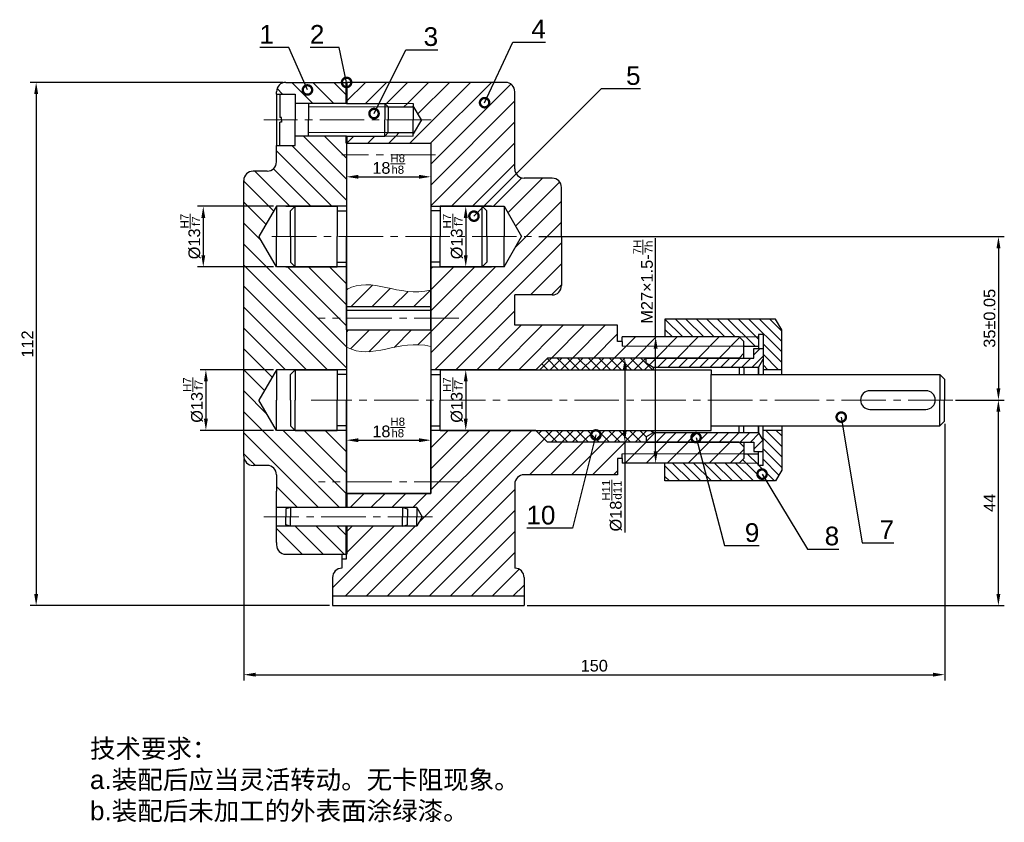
# Model space of a CAD drawing. Header units: millimetres. Extents: x 2542 to 2880, y 1897 to 2069.
# Tile 1 of 2: x 2542 to 2753, y 1897 to 2069. Entities that reach past the tile are written whole.
import ezdxf
from ezdxf import colors
from ezdxf.entities.mleader import LeaderData, LeaderLine
from ezdxf.math import Vec2, Vec3

# ---------------------------------------------------------------- set-up
doc = ezdxf.new("R2010")
doc.units = ezdxf.units.MM
doc.header["$LTSCALE"] = 0.5
doc.linetypes.add('CENTER2', pattern=[28.575, 19.05, -3.175, 3.175, -3.175])
for name, color, linetype, lineweight in [('中心线', 7, 'CENTER2', 15), ('剖面线', 7, 'Continuous', 15), ('尺寸线', 7, 'Continuous', 15), ('粗粗实线', 7, 'Continuous', 50), ('细实线', 7, 'Continuous', 15), ('轮廓线', 7, 'Continuous', 30)]:
    doc.layers.add(name, color=color, linetype=linetype, lineweight=lineweight)
doc.styles.get("Standard").update_dxf_attribs({"font": 'arial.ttf'})
doc.dimstyles.new('ISO-25', dxfattribs={"dimtxt": 2.5, "dimasz": 2.5, "dimexe": 1.25, "dimexo": 0.625, "dimtad": 1, "dimtxsty": 'Standard', "dimcen": 2.5, "dimadec": 0, "dimazin": 0, "dimtfac": 1, "dimtmove": 0, "dimatfit": 3, "dimfxl": 1, "dimarcsym": 0})
pattern_1 = [(45, (26.2545, 0), (-2.245064, 2.245064), [])]

# ---------------------------------------------------------------- blocks, each defined once
blk = doc.blocks.new('*D18')
at = {"layer": 'Defpoints', "color": 0, "transparency": 16777216}
for p in [(2598.92, 2055.38), (2545.47, 1943.38), (2608.92, 1943.38)]:
    blk.add_point(p, dxfattribs=at)
at = {"layer": '尺寸线', "color": 0, "lineweight": -2, "transparency": 16777216}
for p, q in [((2598.29, 2055.38), (2544.22, 2055.38)), ((2545.47, 2052.88), (2545.47, 1945.88)), ((2608.29, 1943.38), (2544.22, 1943.38))]:
    blk.add_line(p, q, dxfattribs=at)
at = {"layer": '尺寸线', "color": 0, "transparency": 16777216}
for points in [[(2545.05, 2052.88), (2545.89, 2052.88), (2545.47, 2055.38)], [(2545.05, 1945.88), (2545.89, 1945.88), (2545.47, 1943.38)]]:
    blk.add_solid(points, dxfattribs=at)
at = {"layer": '尺寸线', "color": 0, "transparency": 16777216, "insert": (2543.59, 1999.38), "char_height": 2.5, "attachment_point": 5, "rotation": 90}
blk.add_mtext('112', dxfattribs=at)
blk = doc.blocks.new('*D19')
at = {"layer": 'Defpoints', "color": 0, "transparency": 16777216}
for p in [(2739.92, 1982.88), (2589.92, 1975.38), (2739.92, 1928.59)]:
    blk.add_point(p, dxfattribs=at)
at = {"layer": '尺寸线', "color": 0, "lineweight": -2, "transparency": 16777216}
for p, q in [((2739.92, 1982.26), (2739.92, 1927.34)), ((2589.92, 1974.76), (2589.92, 1927.34)), ((2592.42, 1928.59), (2737.42, 1928.59))]:
    blk.add_line(p, q, dxfattribs=at)
at = {"layer": '尺寸线', "color": 0, "transparency": 16777216}
for points in [[(2592.42, 1929.01), (2592.42, 1928.18), (2589.92, 1928.59)], [(2737.42, 1929.01), (2737.42, 1928.18), (2739.92, 1928.59)]]:
    blk.add_solid(points, dxfattribs=at)
at = {"layer": '尺寸线', "color": 0, "transparency": 16777216, "insert": (2664.92, 1930.5), "char_height": 2.5, "attachment_point": 5}
blk.add_mtext('150', dxfattribs=at)
blk = doc.blocks.new('*D20')
at = {"layer": 'Defpoints', "color": 0, "transparency": 16777216}
for p in [(2652.43, 2022.38), (2741.64, 1987.38), (2751.43, 1987.38)]:
    blk.add_point(p, dxfattribs=at)
at = {"layer": '尺寸线', "color": 0, "lineweight": -2, "transparency": 16777216}
for p, q in [((2653.06, 2022.38), (2752.68, 2022.38)), ((2751.43, 2019.88), (2751.43, 1989.88)), ((2742.27, 1987.38), (2752.68, 1987.38))]:
    blk.add_line(p, q, dxfattribs=at)
at = {"layer": '尺寸线', "color": 0, "transparency": 16777216}
for points in [[(2751.02, 2019.88), (2751.85, 2019.88), (2751.43, 2022.38)], [(2751.02, 1989.88), (2751.85, 1989.88), (2751.43, 1987.38)]]:
    blk.add_solid(points, dxfattribs=at)
at = {"layer": '尺寸线', "color": 0, "transparency": 16777216, "insert": (2749.53, 2004.88), "char_height": 2.5, "attachment_point": 5, "rotation": 90}
blk.add_mtext('35%%p0.05', dxfattribs=at)
blk = doc.blocks.new('*D21')
at = {"layer": 'Defpoints', "color": 0, "transparency": 16777216}
for p in [(2741.64, 1987.38), (2751.42, 1987.38), (2649.92, 1943.38)]:
    blk.add_point(p, dxfattribs=at)
at = {"layer": '尺寸线', "color": 0, "lineweight": -2, "transparency": 16777216}
for p, q in [((2742.27, 1987.38), (2752.67, 1987.38)), ((2751.42, 1945.88), (2751.42, 1984.88)), ((2650.54, 1943.38), (2752.67, 1943.38))]:
    blk.add_line(p, q, dxfattribs=at)
at = {"layer": '尺寸线', "color": 0, "transparency": 16777216}
for points in [[(2751, 1984.88), (2751.84, 1984.88), (2751.42, 1987.38)], [(2751, 1945.88), (2751.84, 1945.88), (2751.42, 1943.38)]]:
    blk.add_solid(points, dxfattribs=at)
at = {"layer": '尺寸线', "color": 0, "transparency": 16777216, "insert": (2749.54, 1965.38), "char_height": 2.5, "attachment_point": 5, "rotation": 90}
blk.add_mtext('44', dxfattribs=at)
blk = doc.blocks.new('*D22')
at = {"layer": 'Defpoints', "color": 0, "transparency": 16777216}
for p in [(2611.92, 2039.88), (2629.92, 2039.88), (2629.92, 2035.17)]:
    blk.add_point(p, dxfattribs=at)
at = {"layer": '尺寸线', "color": 0, "lineweight": -2, "transparency": 16777216}
for p, q in [((2611.92, 2039.26), (2611.92, 2033.92)), ((2629.92, 2039.26), (2629.92, 2033.92)), ((2614.42, 2035.17), (2627.42, 2035.17))]:
    blk.add_line(p, q, dxfattribs=at)
at = {"layer": '尺寸线', "color": 0, "transparency": 16777216}
for points in [[(2614.42, 2035.59), (2614.42, 2034.76), (2611.92, 2035.17)], [(2627.42, 2035.59), (2627.42, 2034.76), (2629.92, 2035.17)]]:
    blk.add_solid(points, dxfattribs=at)
at = {"layer": '尺寸线', "color": 0, "transparency": 16777216, "insert": (2620.92, 2037.9), "char_height": 2.5, "attachment_point": 5}
blk.add_mtext('18{\\H0.7x;\\SH8/h8;}', dxfattribs=at)
blk = doc.blocks.new('*D23')
at = {"layer": 'Defpoints', "color": 0, "transparency": 16777216}
for p in [(2611.92, 1987.91), (2629.92, 1987.91), (2629.92, 1978.79)]:
    blk.add_point(p, dxfattribs=at)
at = {"layer": '尺寸线', "color": 0, "lineweight": -2, "transparency": 16777216}
for p, q in [((2611.92, 1987.28), (2611.92, 1977.54)), ((2629.92, 1987.28), (2629.92, 1977.54)), ((2614.42, 1978.79), (2627.42, 1978.79))]:
    blk.add_line(p, q, dxfattribs=at)
at = {"layer": '尺寸线', "color": 0, "transparency": 16777216}
for points in [[(2614.42, 1979.2), (2614.42, 1978.37), (2611.92, 1978.79)], [(2627.42, 1979.2), (2627.42, 1978.37), (2629.92, 1978.79)]]:
    blk.add_solid(points, dxfattribs=at)
at = {"layer": '尺寸线', "color": 0, "transparency": 16777216, "insert": (2620.92, 1981.51), "char_height": 2.5, "attachment_point": 5}
blk.add_mtext('18{\\H0.7x;\\SH8/h8;}', dxfattribs=at)
blk = doc.blocks.new('*D30')
at = {"layer": 'Defpoints', "color": 0, "transparency": 16777216}
for p in [(2596.92, 2028.88), (2581.24, 2015.88), (2596.92, 2015.88)]:
    blk.add_point(p, dxfattribs=at)
at = {"layer": '尺寸线', "color": 0, "lineweight": -2, "transparency": 16777216}
for p, q in [((2596.29, 2028.88), (2579.99, 2028.88)), ((2581.24, 2026.38), (2581.24, 2018.38)), ((2596.29, 2015.88), (2579.99, 2015.88))]:
    blk.add_line(p, q, dxfattribs=at)
at = {"layer": '尺寸线', "color": 0, "transparency": 16777216}
for points in [[(2580.83, 2026.38), (2581.66, 2026.38), (2581.24, 2028.88)], [(2580.83, 2018.38), (2581.66, 2018.38), (2581.24, 2015.88)]]:
    blk.add_solid(points, dxfattribs=at)
at = {"layer": '尺寸线', "color": 0, "transparency": 16777216, "insert": (2578.51, 2022.38), "char_height": 2.5, "attachment_point": 5, "rotation": 90}
blk.add_mtext('%%C13{\\H0.7x;\\SH7/f7;}', dxfattribs=at)
blk = doc.blocks.new('*D31')
at = {"layer": 'Defpoints', "color": 0, "transparency": 16777216}
for p in [(2596.92, 1993.88), (2581.8, 1980.88), (2596.92, 1980.88)]:
    blk.add_point(p, dxfattribs=at)
at = {"layer": '尺寸线', "color": 0, "lineweight": -2, "transparency": 16777216}
for p, q in [((2596.29, 1993.88), (2580.55, 1993.88)), ((2581.8, 1991.38), (2581.8, 1983.38)), ((2596.29, 1980.88), (2580.55, 1980.88))]:
    blk.add_line(p, q, dxfattribs=at)
at = {"layer": '尺寸线', "color": 0, "transparency": 16777216}
for points in [[(2581.39, 1991.38), (2582.22, 1991.38), (2581.8, 1993.88)], [(2581.39, 1983.38), (2582.22, 1983.38), (2581.8, 1980.88)]]:
    blk.add_solid(points, dxfattribs=at)
at = {"layer": '尺寸线', "color": 0, "transparency": 16777216, "insert": (2579.07, 1987.38), "char_height": 2.5, "attachment_point": 5, "rotation": 90}
blk.add_mtext('{\\C256;%%C13\\H0.7x;\\SH7/f7;}', dxfattribs=at)
blk = doc.blocks.new('*D32')
at = {"layer": 'Defpoints', "color": 0, "transparency": 16777216}
for p in [(2637.42, 2028.88), (2637.42, 2015.88), (2637.42, 2015.88)]:
    blk.add_point(p, dxfattribs=at)
at = {"layer": '尺寸线', "color": 0, "lineweight": -2, "transparency": 16777216}
for p, q in [((2638.04, 2028.88), (2638.67, 2028.88)), ((2637.42, 2026.38), (2637.42, 2018.38)), ((2638.04, 2015.88), (2638.67, 2015.88))]:
    blk.add_line(p, q, dxfattribs=at)
at = {"layer": '尺寸线', "color": 0, "transparency": 16777216}
for points in [[(2637, 2026.38), (2637.83, 2026.38), (2637.42, 2028.88)], [(2637, 2018.38), (2637.83, 2018.38), (2637.42, 2015.88)]]:
    blk.add_solid(points, dxfattribs=at)
at = {"layer": '尺寸线', "color": 0, "transparency": 16777216, "insert": (2634.68, 2022.38), "char_height": 2.5, "attachment_point": 5, "rotation": 90}
blk.add_mtext('{\\C256;%%C13\\H0.7x;\\SH7/f7;}', dxfattribs=at)
blk = doc.blocks.new('*D33')
at = {"layer": 'Defpoints', "color": 0, "transparency": 16777216}
for p in [(2637.42, 1993.88), (2637.42, 1980.88), (2637.42, 1980.88)]:
    blk.add_point(p, dxfattribs=at)
at = {"layer": '尺寸线', "color": 0, "lineweight": -2, "transparency": 16777216}
for p, q in [((2638.04, 1993.88), (2638.67, 1993.88)), ((2637.42, 1991.38), (2637.42, 1983.38)), ((2638.04, 1980.88), (2638.67, 1980.88))]:
    blk.add_line(p, q, dxfattribs=at)
at = {"layer": '尺寸线', "color": 0, "transparency": 16777216}
for points in [[(2637, 1991.38), (2637.83, 1991.38), (2637.42, 1993.88)], [(2637, 1983.38), (2637.83, 1983.38), (2637.42, 1980.88)]]:
    blk.add_solid(points, dxfattribs=at)
at = {"layer": '尺寸线', "color": 0, "transparency": 16777216, "insert": (2634.68, 1987.38), "char_height": 2.5, "attachment_point": 5, "rotation": 90}
blk.add_mtext('{\\C256;%%C13\\H0.7x;\\SH7/f7;}', dxfattribs=at)
blk = doc.blocks.new('*D34')
at = {"layer": 'Defpoints', "color": 0, "transparency": 16777216}
for p in [(2676.06, 1996.38), (2671.46, 1978.38), (2676.06, 1978.38)]:
    blk.add_point(p, dxfattribs=at)
at = {"layer": '尺寸线', "color": 0, "lineweight": -2, "transparency": 16777216}
for p, q in [((2675.43, 1996.38), (2670.21, 1996.38)), ((2671.46, 1993.88), (2671.46, 1980.88)), ((2675.43, 1978.38), (2670.21, 1978.38)), ((2671.46, 1978.38), (2671.46, 1959.01))]:
    blk.add_line(p, q, dxfattribs=at)
at = {"layer": '尺寸线', "color": 0, "transparency": 16777216}
for points in [[(2671.05, 1993.88), (2671.88, 1993.88), (2671.46, 1996.38)], [(2671.05, 1980.88), (2671.88, 1980.88), (2671.46, 1978.38)]]:
    blk.add_solid(points, dxfattribs=at)
at = {"layer": '尺寸线', "color": 0, "transparency": 16777216, "insert": (2668.72, 1964.79), "char_height": 2.5, "attachment_point": 5, "rotation": 90}
blk.add_mtext('%%C18{\\H0.7x;\\SH11/d11;}', dxfattribs=at)
blk = doc.blocks.new('*D35')
at = {"layer": 'Defpoints', "color": 0, "transparency": 16777216}
for p in [(2680.06, 2000.88), (2678.06, 1973.88), (2680.06, 1973.88)]:
    blk.add_point(p, dxfattribs=at)
at = {"layer": '尺寸线', "color": 0, "lineweight": -2, "transparency": 16777216}
for p, q in [((2678.06, 2000.88), (2678.06, 2022.04)), ((2679.43, 2000.88), (2676.81, 2000.88)), ((2678.06, 1976.38), (2678.06, 1998.38)), ((2679.43, 1973.88), (2676.81, 1973.88))]:
    blk.add_line(p, q, dxfattribs=at)
at = {"layer": '尺寸线', "color": 0, "transparency": 16777216}
for points in [[(2677.64, 1998.38), (2678.48, 1998.38), (2678.06, 2000.88)], [(2677.64, 1976.38), (2678.48, 1976.38), (2678.06, 1973.88)]]:
    blk.add_solid(points, dxfattribs=at)
at = {"layer": '尺寸线', "color": 0, "transparency": 16777216, "insert": (2675.37, 2012.71), "char_height": 2.5, "attachment_point": 5, "rotation": 90}
blk.add_mtext('M27×1.5-{\\H0.7x;\\S7H/7h;}', dxfattribs=at)
blk = doc.blocks.new('_DotSmall')
at = {"color": 0, "linetype": 'ByBlock', "const_width": 0.5}
blk.add_lwpolyline([(-0.0625, 0, 1), (0.0625, 0, 1)], format="xyb", close=True, dxfattribs=at)

msp = doc.modelspace()

# ---------------------------------------------------------------- hatches: boundary and pattern name
at = {"layer": '剖面线'}
h = msp.add_hatch(dxfattribs=at)
h.set_pattern_fill('ANSI31', color=256, angle=90)
h.set_pattern_definition([(135, (26.2545, 0), (-2.245064, -2.245064), [])])
h.paths.add_polyline_path([(2598.916, 2055.383, 0.4142136), (2596.916, 2053.383), (2596.916, 2052.883), (2600.916, 2052.883), (2600.916, 2050.883), (2611.916, 2050.883), (2611.916, 2055.383)])
h.paths.add_polyline_path([(2611.916, 2043.883), (2600.916, 2043.883), (2600.916, 2041.883), (2596.916, 2041.883), (2596.916, 2038.383, -0.4142136), (2594.916, 2036.383), (2591.916, 2036.383, 0.4142136), (2589.916, 2034.383), (2589.916, 1975.383, 0.4142136), (2591.916, 1973.383), (2594.916, 1973.383, -0.4142136), (2596.916, 1971.383), (2596.916, 1967.883), (2596.916, 1964.383), (2611.916, 1964.383), (2611.916, 1980.883), (2596.916, 1980.883), (2593.164, 1987.383), (2596.916, 1993.883), (2611.916, 1993.883), (2611.916, 2015.883), (2596.916, 2015.883), (2593.164, 2022.383), (2596.916, 2028.883), (2611.916, 2028.883)])
h.paths.add_polyline_path([(2611.916, 1954.383), (2611.916, 1960.383), (2596.916, 1960.383), (2596.916, 1956.883), (2596.916, 1956.383, 0.4142136), (2598.916, 1954.383)])
h = msp.add_hatch(dxfattribs=at)
h.set_pattern_fill('ANSI31', color=256)
h.set_pattern_definition(pattern_1)
h.paths.add_polyline_path([(2620.076, 2050.883), (2620.835, 2050.125), (2626.184, 2050.125), (2626.184, 2050.883)])
h.paths.add_polyline_path([(2626.184, 2043.883), (2626.184, 2044.642), (2620.835, 2044.642), (2620.076, 2043.883)])
h = msp.add_hatch(dxfattribs=at)
h.set_pattern_fill('ANSI31', color=256, scale=0.5, angle=90)
h.set_pattern_definition([(135, (26.2545, 0), (-1.122532, -1.122532), [])])
h.paths.add_polyline_path([(2703.717, 2004.704), (2680.057, 2004.704), (2680.057, 2000.883), (2695.916, 2000.883), (2700.057, 2000.883), (2700.057, 2001.383), (2701.057, 2001.383), (2701.057, 1993.883), (2705.057, 1993.883), (2705.057, 2002.383)])
h.paths.add_polyline_path([(2700.057, 2000.883), (2695.916, 2000.883), (2696.916, 1999.883), (2696.916, 1998.883), (2700.057, 1998.883)], flags=17)
h.paths.add_polyline_path([(2705.057, 1980.883), (2701.057, 1980.883), (2701.057, 1973.383), (2700.057, 1973.383), (2700.057, 1973.883), (2695.916, 1973.883), (2680.057, 1973.883), (2680.057, 1970.063), (2703.717, 1970.063), (2705.057, 1972.383)])
h.paths.add_polyline_path([(2700.057, 1975.883), (2696.916, 1975.883), (2696.916, 1974.883), (2695.916, 1973.883), (2700.057, 1973.883)], flags=17)
h = msp.add_hatch(dxfattribs=at)
h.set_pattern_fill('ANSI31', color=256, scale=0.5)
h.set_pattern_definition([(45, (26.2545, 0), (-1.122532, 1.122532), [])])
h.paths.add_polyline_path([(2676.057, 1996.383), (2676.057, 1995.249), (2677.557, 1994.383), (2700.057, 1994.383), (2701.057, 1996.116), (2701.057, 1998.383), (2699.057, 1998.383), (2699.057, 1996.383)])
h.paths.add_polyline_path([(2677.557, 1980.383), (2676.057, 1979.517), (2676.057, 1978.383), (2699.057, 1978.383), (2699.057, 1976.383), (2701.057, 1976.383), (2701.057, 1978.651), (2700.057, 1980.383)])
h = msp.add_hatch(dxfattribs=at)
h.set_pattern_fill('ANSI31', color=256)
h.set_pattern_definition([(45, (-25.2568, 0), (-2.245064, 2.245064), [])])
h.paths.add_polyline_path([(2669.916, 1974.883), (2670.916, 1974.883), (2670.916, 1975.883), (2696.916, 1975.883), (2696.916, 1977.383), (2695.916, 1978.383), (2676.057, 1978.383), (2654.916, 1978.383), (2652.416, 1980.883), (2631.916, 1980.883), (2629.916, 1980.883), (2629.916, 1967.383), (2611.916, 1967.383), (2611.916, 1964.383), (2626.916, 1964.383), (2628.071, 1962.383), (2626.916, 1960.383), (2611.916, 1960.383), (2611.916, 1954.383), (2611.916, 1953.383), (2610.916, 1953.383), (2610.916, 1951.383, 0.4142136), (2608.916, 1949.383), (2608.916, 1945.383), (2649.916, 1945.383), (2649.916, 1949.383, 0.4142136), (2647.916, 1951.383), (2647.916, 1969.383, -0.4142136), (2649.916, 1971.383), (2669.916, 1971.383)])
h.paths.add_polyline_path([(2696.916, 1974.883), (2696.916, 1975.883), (2670.916, 1975.883), (2670.916, 1974.883), (2670.916, 1973.883), (2695.916, 1973.883)], flags=17)
at = {"layer": '细实线'}
h = msp.add_hatch(dxfattribs=at)
h.set_pattern_fill('ANSI31', color=256)
h.set_pattern_definition([(45, (2627.7757, 2053.7235), (-2.24506, 2.24506), [])])
edge = h.paths.add_edge_path()
edge.add_line((2611.916, 2055.383), (2611.916, 2050.883))
edge.add_line((2611.916, 2050.883), (2620.076, 2050.883))
edge.add_line((2620.076, 2050.883), (2626.184, 2050.883))
edge.add_line((2626.184, 2050.883), (2626.184, 2050.383))
edge.add_line((2626.184, 2050.383), (2627.916, 2047.383))
edge.add_line((2627.916, 2047.383), (2626.184, 2044.383))
edge.add_line((2626.184, 2044.383), (2626.184, 2043.883))
edge.add_line((2626.184, 2043.883), (2620.076, 2043.883))
edge.add_line((2620.076, 2043.883), (2611.916, 2043.883))
edge.add_line((2611.916, 2043.883), (2611.916, 2042.383))
edge.add_line((2611.916, 2042.383), (2629.916, 2042.383))
edge.add_line((2629.916, 2042.383), (2629.916, 2028.883))
edge.add_line((2629.916, 2028.883), (2645.616, 2028.883))
edge.add_line((2645.616, 2028.883), (2649.369, 2022.383))
edge.add_line((2649.369, 2022.383), (2645.616, 2015.883))
edge.add_line((2645.616, 2015.883), (2631.916, 2015.883))
edge.add_line((2631.916, 2015.883), (2629.916, 2015.883))
edge.add_line((2629.916, 2015.883), (2629.916, 2002.383))
edge.add_line((2629.916, 2002.383), (2629.916, 1993.883))
edge.add_line((2629.916, 1993.883), (2652.416, 1993.883))
edge.add_line((2652.416, 1993.883), (2654.916, 1996.383))
edge.add_line((2654.916, 1996.383), (2695.916, 1996.383))
edge.add_line((2695.916, 1996.383), (2696.916, 1997.383))
edge.add_line((2696.916, 1997.383), (2696.916, 1999.883))
edge.add_line((2696.916, 1999.883), (2695.916, 2000.883))
edge.add_line((2695.916, 2000.883), (2670.916, 2000.883))
edge.add_line((2670.916, 2000.883), (2670.916, 1999.883))
edge.add_line((2670.916, 1999.883), (2669.916, 1999.883))
edge.add_line((2669.916, 1999.883), (2669.916, 2003.383))
edge.add_line((2669.916, 2003.383), (2647.916, 2003.383))
edge.add_line((2647.916, 2003.383), (2647.916, 2009.883))
edge.add_line((2647.916, 2009.883), (2655.916, 2009.883))
edge.add_arc((2655.916, 2011.883), 2, 270, 360)
edge.add_line((2657.916, 2011.883), (2657.916, 2022.383))
edge.add_line((2657.916, 2022.383), (2657.916, 2032.883))
edge.add_arc((2655.916, 2032.883), 2, 0, 90)
edge.add_line((2655.916, 2034.883), (2649.916, 2034.883))
edge.add_arc((2649.916, 2036.883), 2, 180, 270, ccw=False)
edge.add_line((2647.916, 2036.883), (2647.916, 2053.383))
edge.add_arc((2645.916, 2053.383), 2, 0, 90)
edge.add_line((2645.916, 2055.383), (2611.916, 2055.383))
h = msp.add_hatch(dxfattribs=at)
h.set_pattern_fill('ANSI31', color=256)
h.set_pattern_definition(pattern_1)
edge = h.paths.add_edge_path()
edge.add_spline(control_points=[(2611.916, 2011.035), (2617.355, 2014.078), (2622.959, 2009.209), (2629.916, 2010.913)], knot_values=[0, 0, 0, 0, 1, 1, 1, 1], degree=3, periodic=0)
edge.add_line((2629.916, 2010.913), (2629.916, 2007.383))
edge.add_line((2629.916, 2007.383), (2611.916, 2007.383))
edge.add_line((2611.916, 2007.383), (2611.916, 2011.035))
h = msp.add_hatch(dxfattribs=at)
h.set_pattern_fill('ANSI31', color=256)
h.set_pattern_definition(pattern_1)
edge = h.paths.add_edge_path()
edge.add_spline(control_points=[(2611.916, 1998.732), (2617.355, 1995.689), (2622.959, 2000.558), (2629.916, 1998.854)], knot_values=[0, 0, 0, 0, 1, 1, 1, 1], degree=3, periodic=0)
edge.add_line((2629.916, 1998.854), (2629.916, 2002.383))
edge.add_line((2629.916, 2002.383), (2611.916, 2002.383))
edge.add_line((2611.916, 2002.383), (2611.916, 1998.732))
h = msp.add_hatch(dxfattribs=at)
h.set_pattern_fill('ANSI37', color=256, scale=0.5)
h.set_pattern_definition([(45, (26.2545, 0), (-1.122532, 1.122532), []), (135, (26.2545, 0), (-1.122532, -1.122532), [])])
h.paths.add_polyline_path([(2654.916, 1996.383), (2652.416, 1993.883), (2677.557, 1993.883), (2677.557, 1994.383), (2676.057, 1995.249), (2676.057, 1996.383)])
h.paths.add_polyline_path([(2652.416, 1980.883), (2654.916, 1978.383), (2676.057, 1978.383), (2676.057, 1979.517), (2677.557, 1980.383), (2677.557, 1980.883)])

# ---------------------------------------------------------------- linework, layer by layer
at = {"layer": '中心线'}
for p, q in [((2629.995, 2047.383), (2594.201, 2047.383)), ((2630.916, 2039.883), (2610.916, 2039.883)), ((2595.916, 2022.383), (2652.432, 2022.383)), ((2635.916, 2004.883), (2605.916, 2004.883)), ((2741.64, 1987.383), (2604.32, 1987.383)), ((2635.916, 1969.883), (2605.916, 1969.883)), ((2630.292, 1962.383), (2594.201, 1962.383))]:
    msp.add_line(p, q, dxfattribs=at)
at = {"layer": '粗粗实线'}
for p, q in [((2611.916, 2055.383), (2611.916, 2050.883)), ((2611.916, 2042.383), (2611.916, 2043.883)), ((2611.916, 1967.383), (2611.916, 1964.383)), ((2611.916, 1954.383), (2611.916, 1960.383))]:
    msp.add_line(p, q, dxfattribs=at)
at = {"layer": '细实线'}
for p, q in [((2620.076, 2050.883), (2626.184, 2050.883)), ((2620.835, 2050.125), (2603.772, 2050.125)), ((2620.835, 2044.642), (2603.772, 2044.642)), ((2620.076, 2043.883), (2626.184, 2043.883)), ((2695.916, 2000.883), (2700.057, 2000.883)), ((2670.916, 1998.883), (2696.916, 1998.883)), ((2670.916, 1975.883), (2696.916, 1975.883)), ((2695.916, 1973.883), (2700.057, 1973.883))]:
    msp.add_line(p, q, dxfattribs=at)
for points in [[(2611.916, 2011.035), (2617.355, 2014.078), (2622.959, 2009.209), (2629.916, 2010.913)], [(2611.916, 1998.732), (2617.355, 1995.689), (2622.959, 2000.558), (2629.916, 1998.854)]]:
    msp.add_open_spline(points, degree=3, dxfattribs=at)
at = {"layer": '轮廓线'}
for p, q in [((2598.916, 2055.383), (2611.916, 2055.383)), ((2645.916, 2055.383), (2611.916, 2055.383)), ((2596.916, 2052.883), (2596.916, 2053.383)), ((2596.916, 2052.883), (2600.916, 2052.883)), ((2596.916, 2052.883), (2596.916, 2041.883)), ((2597.6, 2052.883), (2597.6, 2047.883)), ((2600.916, 2052.883), (2600.916, 2047.383)), ((2647.916, 2036.883), (2647.916, 2053.383)), ((2611.916, 2050.883), (2600.916, 2050.883)), ((2603.772, 2050.883), (2603.772, 2047.383)), ((2611.916, 2050.883), (2620.076, 2050.883)), ((2620.076, 2050.883), (2620.076, 2047.383)), ((2620.076, 2050.883), (2620.835, 2050.125)), ((2626.184, 2050.883), (2626.184, 2047.383)), ((2620.835, 2050.125), (2626.184, 2050.125)), ((2620.835, 2050.125), (2620.835, 2047.383)), ((2627.916, 2047.383), (2626.184, 2050.383)), ((2597.972, 2047.883), (2597.6, 2047.883)), ((2597.6, 2041.883), (2597.6, 2046.883)), ((2597.972, 2046.883), (2597.6, 2046.883)), ((2597.972, 2047.383), (2597.972, 2047.883)), ((2597.972, 2047.383), (2597.972, 2046.883)), ((2600.916, 2041.883), (2600.916, 2047.383)), ((2603.772, 2043.883), (2603.772, 2047.383)), ((2620.076, 2043.883), (2620.076, 2047.383)), ((2620.835, 2044.642), (2620.835, 2047.383)), ((2627.916, 2047.383), (2626.184, 2044.383)), ((2626.184, 2043.883), (2626.184, 2047.383)), ((2620.076, 2043.883), (2620.835, 2044.642)), ((2620.835, 2044.642), (2626.184, 2044.642)), ((2611.916, 2043.883), (2600.916, 2043.883)), ((2611.916, 2043.883), (2600.916, 2043.883)), ((2611.916, 2043.883), (2620.076, 2043.883)), ((2611.916, 2042.383), (2629.916, 2042.383)), ((2611.916, 2042.383), (2611.916, 2022.383)), ((2611.916, 2042.383), (2629.916, 2042.383)), ((2611.916, 2042.383), (2611.916, 1967.383)), ((2611.916, 2042.383), (2611.916, 1967.383)), ((2629.916, 2042.383), (2629.916, 1967.383)), ((2629.916, 2042.383), (2629.916, 2022.383)), ((2596.916, 2038.383), (2596.916, 2041.883)), ((2596.916, 2041.883), (2600.916, 2041.883)), ((2594.916, 2036.383), (2591.916, 2036.383)), ((2589.916, 1975.383), (2589.916, 2034.383)), ((2655.916, 2034.883), (2649.916, 2034.883)), ((2657.916, 2022.383), (2657.916, 2032.883)), ((2596.916, 2028.883), (2593.164, 2022.383)), ((2611.916, 2028.883), (2596.916, 2028.883)), ((2596.916, 2028.883), (2596.916, 2022.383)), ((2598.916, 2028.883), (2609.916, 2028.883)), ((2600.916, 2028.883), (2599.916, 2027.883)), ((2599.916, 2022.383), (2599.916, 2027.883)), ((2600.916, 2015.883), (2600.916, 2028.883)), ((2609.916, 2028.883), (2609.916, 2022.383)), ((2609.916, 2027.883), (2611.916, 2027.883)), ((2629.916, 2028.883), (2645.616, 2028.883)), ((2631.916, 2027.883), (2629.916, 2027.883)), ((2642.916, 2028.883), (2631.916, 2028.883)), ((2631.916, 2028.883), (2631.916, 2022.383)), ((2640.916, 2028.883), (2641.916, 2027.883)), ((2640.916, 2015.883), (2640.916, 2028.883)), ((2641.916, 2022.383), (2641.916, 2027.883)), ((2645.616, 2028.883), (2649.369, 2022.383)), ((2645.616, 2028.883), (2645.616, 2022.383)), ((2596.916, 2015.883), (2593.164, 2022.383)), ((2596.916, 2015.883), (2596.916, 2022.383)), ((2599.916, 2022.383), (2599.916, 2016.883)), ((2609.916, 2015.883), (2609.916, 2022.383)), ((2611.916, 2002.383), (2611.916, 2022.383)), ((2629.916, 2002.383), (2629.916, 2022.383)), ((2631.916, 2015.883), (2631.916, 2022.383)), ((2641.916, 2022.383), (2641.916, 2016.883)), ((2645.616, 2015.883), (2649.369, 2022.383)), ((2645.616, 2015.883), (2645.616, 2022.383)), ((2657.916, 2022.383), (2657.916, 2011.883)), ((2600.916, 2015.883), (2599.916, 2016.883)), ((2609.916, 2016.883), (2611.916, 2016.883)), ((2631.916, 2016.883), (2629.916, 2016.883)), ((2640.916, 2015.883), (2641.916, 2016.883)), ((2611.916, 2015.883), (2596.916, 2015.883)), ((2598.916, 2015.883), (2609.916, 2015.883)), ((2629.916, 2015.883), (2642.916, 2015.883)), ((2645.616, 2015.883), (2631.916, 2015.883)), ((2647.916, 2003.383), (2647.916, 2009.883)), ((2655.916, 2009.883), (2647.916, 2009.883)), ((2611.916, 2007.383), (2611.916, 1987.383)), ((2611.916, 2007.383), (2629.916, 2007.383)), ((2611.916, 2006.627), (2629.916, 2006.627)), ((2629.916, 2007.383), (2629.916, 1987.383)), ((2703.717, 2004.704), (2680.057, 2004.704)), ((2680.057, 2004.704), (2680.057, 2000.883)), ((2705.057, 2002.383), (2703.717, 2004.704)), ((2611.916, 2002.383), (2629.916, 2002.383)), ((2611.916, 2002.383), (2629.916, 2002.383)), ((2669.916, 2003.383), (2647.916, 2003.383)), ((2669.916, 1999.883), (2669.916, 2003.383)), ((2705.057, 1992.883), (2705.057, 2002.383)), ((2695.916, 2000.883), (2670.916, 2000.883)), ((2670.916, 1999.883), (2670.916, 2000.883)), ((2696.916, 1999.883), (2695.916, 2000.883)), ((2701.057, 2001.383), (2700.057, 2001.383)), ((2700.057, 2001.383), (2700.057, 1998.383)), ((2701.057, 2001.383), (2701.057, 1992.883)), ((2670.916, 1999.883), (2669.916, 1999.883)), ((2670.916, 1999.883), (2670.916, 1998.883)), ((2696.916, 1996.383), (2696.916, 1999.883)), ((2696.916, 1998.883), (2700.057, 1998.883)), ((2699.057, 1996.383), (2699.057, 1998.383)), ((2699.057, 1998.383), (2701.057, 1998.383)), ((2701.057, 1998.383), (2701.057, 1992.883)), ((2652.416, 1993.883), (2654.916, 1996.383)), ((2695.916, 1996.383), (2654.916, 1996.383)), ((2676.057, 1996.383), (2699.057, 1996.383)), ((2676.057, 1995.249), (2676.057, 1996.383)), ((2695.916, 1996.383), (2696.916, 1997.383)), ((2700.057, 1994.383), (2701.057, 1996.116)), ((2596.916, 1993.883), (2593.164, 1987.383)), ((2611.916, 1993.883), (2596.916, 1993.883)), ((2596.916, 1993.883), (2596.916, 1987.383)), ((2599.916, 1992.883), (2600.916, 1993.883)), ((2600.916, 1993.883), (2609.916, 1993.883)), ((2600.916, 1993.883), (2600.916, 1987.383)), ((2609.916, 1993.883), (2609.916, 1987.383)), ((2652.416, 1993.883), (2629.916, 1993.883)), ((2631.916, 1993.883), (2631.916, 1987.383)), ((2631.916, 1993.883), (2689.916, 1993.883)), ((2677.557, 1994.383), (2676.057, 1995.249)), ((2700.057, 1994.383), (2677.557, 1994.383)), ((2677.557, 1994.383), (2677.557, 1993.883)), ((2689.916, 1993.883), (2689.916, 1992.883)), ((2695.916, 1994.383), (2695.916, 1992.883)), ((2696.916, 1994.383), (2696.916, 1992.883)), ((2700.057, 1992.883), (2700.057, 1994.383)), ((2700.057, 1994.383), (2700.057, 1992.883)), ((2705.057, 1993.883), (2701.057, 1993.883)), ((2599.916, 1987.383), (2599.916, 1992.883)), ((2611.916, 1992.883), (2609.916, 1992.883)), ((2629.916, 1992.883), (2631.916, 1992.883)), ((2689.916, 1992.883), (2738.916, 1992.883)), ((2689.916, 1981.883), (2689.916, 1992.883)), ((2739.916, 1991.883), (2738.916, 1992.883)), ((2738.916, 1992.883), (2738.916, 1987.383)), ((2739.916, 1991.883), (2739.916, 1987.383)), ((2735.916, 1989.383), (2723.916, 1989.383)), ((2596.916, 1980.883), (2593.164, 1987.383)), ((2596.916, 1980.883), (2596.916, 1987.383)), ((2599.916, 1987.383), (2599.916, 1981.883)), ((2600.916, 1980.883), (2600.916, 1987.383)), ((2609.916, 1980.883), (2609.916, 1987.383)), ((2611.916, 1967.383), (2611.916, 1987.383)), ((2629.916, 1967.383), (2629.916, 1987.383)), ((2631.916, 1980.883), (2631.916, 1987.383)), ((2738.916, 1981.883), (2738.916, 1987.383)), ((2739.916, 1982.883), (2739.916, 1987.383)), ((2723.916, 1985.383), (2735.916, 1985.383)), ((2599.916, 1981.883), (2600.916, 1980.883)), ((2611.916, 1981.883), (2609.916, 1981.883)), ((2629.916, 1981.883), (2631.916, 1981.883)), ((2689.916, 1981.883), (2738.916, 1981.883)), ((2689.916, 1980.883), (2689.916, 1981.883)), ((2695.916, 1980.383), (2695.916, 1981.883)), ((2696.916, 1980.383), (2696.916, 1981.883)), ((2700.057, 1981.883), (2700.057, 1980.383)), ((2700.057, 1980.383), (2700.057, 1981.883)), ((2701.057, 1976.383), (2701.057, 1981.883)), ((2701.057, 1973.383), (2701.057, 1981.883)), ((2705.057, 1981.883), (2705.057, 1972.383)), ((2739.916, 1982.883), (2738.916, 1981.883)), ((2611.916, 1980.883), (2596.916, 1980.883)), ((2600.916, 1980.883), (2609.916, 1980.883)), ((2652.416, 1980.883), (2629.916, 1980.883)), ((2631.916, 1980.883), (2689.916, 1980.883)), ((2652.416, 1980.883), (2654.916, 1978.383)), ((2677.557, 1980.383), (2676.057, 1979.517)), ((2676.057, 1979.517), (2676.057, 1978.383)), ((2677.557, 1980.383), (2677.557, 1980.883)), ((2700.057, 1980.383), (2677.557, 1980.383)), ((2700.057, 1980.383), (2701.057, 1978.651)), ((2705.057, 1980.883), (2701.057, 1980.883)), ((2695.916, 1978.383), (2654.916, 1978.383)), ((2676.057, 1978.383), (2699.057, 1978.383)), ((2695.916, 1978.383), (2696.916, 1977.383)), ((2696.916, 1978.383), (2696.916, 1974.883)), ((2699.057, 1978.383), (2699.057, 1976.383)), ((2670.916, 1974.883), (2669.916, 1974.883)), ((2669.916, 1974.883), (2669.916, 1971.383)), ((2670.916, 1974.883), (2669.916, 1974.883)), ((2670.916, 1974.883), (2670.916, 1975.883)), ((2670.916, 1974.883), (2670.916, 1973.883)), ((2670.916, 1974.883), (2670.916, 1973.883)), ((2696.916, 1974.883), (2695.916, 1973.883)), ((2696.916, 1975.883), (2700.057, 1975.883)), ((2699.057, 1976.383), (2701.057, 1976.383)), ((2700.057, 1973.383), (2700.057, 1976.383)), ((2594.916, 1973.383), (2591.916, 1973.383)), ((2695.916, 1973.883), (2670.916, 1973.883)), ((2680.057, 1970.063), (2680.057, 1973.883)), ((2701.057, 1973.383), (2700.057, 1973.383)), ((2596.916, 1971.383), (2596.916, 1967.883)), ((2669.916, 1971.383), (2649.916, 1971.383)), ((2705.057, 1972.383), (2703.717, 1970.063)), ((2647.916, 1969.383), (2647.916, 1951.383)), ((2703.717, 1970.063), (2680.057, 1970.063)), ((2596.916, 1964.383), (2596.916, 1967.883)), ((2629.916, 1967.383), (2611.916, 1967.383)), ((2611.916, 1967.383), (2629.916, 1967.383)), ((2626.916, 1964.383), (2596.916, 1964.383)), ((2596.916, 1960.383), (2596.916, 1964.383)), ((2599.916, 1964.383), (2598.916, 1964.116)), ((2598.916, 1964.116), (2598.916, 1962.383)), ((2599.916, 1964.383), (2599.916, 1962.383)), ((2623.916, 1964.383), (2624.916, 1964.116)), ((2623.916, 1964.383), (2623.916, 1962.383)), ((2624.916, 1964.116), (2624.916, 1962.383)), ((2626.916, 1964.383), (2626.916, 1962.383)), ((2626.916, 1964.383), (2628.071, 1962.383)), ((2598.916, 1960.651), (2598.916, 1962.383)), ((2599.916, 1960.383), (2599.916, 1962.383)), ((2623.916, 1960.383), (2623.916, 1962.383)), ((2624.916, 1960.651), (2624.916, 1962.383)), ((2626.916, 1960.383), (2626.916, 1962.383)), ((2628.071, 1962.383), (2626.916, 1960.383)), ((2626.916, 1960.383), (2596.916, 1960.383)), ((2596.916, 1956.883), (2596.916, 1960.383)), ((2599.916, 1960.383), (2598.916, 1960.651)), ((2623.916, 1960.383), (2624.916, 1960.651)), ((2596.916, 1956.883), (2596.916, 1956.383)), ((2596.916, 1956.883), (2596.916, 1956.383)), ((2598.916, 1954.383), (2611.916, 1954.383)), ((2610.916, 1954.383), (2610.916, 1951.383)), ((2611.916, 1953.383), (2611.916, 1954.383)), ((2610.916, 1953.383), (2611.916, 1953.383)), ((2608.916, 1949.383), (2608.916, 1943.383)), ((2649.916, 1949.383), (2649.916, 1943.383)), ((2649.916, 1945.383), (2608.916, 1945.383)), ((2608.916, 1943.383), (2649.916, 1943.383))]:
    msp.add_line(p, q, dxfattribs=at)
for centre, start, end in [((2598.916, 2053.383), 90, 180), ((2645.916, 2053.383), 0, 90), ((2594.916, 2038.383), 270, 0), ((2591.916, 2034.383), 90, 180), ((2649.916, 2036.883), 180, 270), ((2655.916, 2032.883), 0, 90), ((2655.916, 2011.883), 270, 0), ((2723.916, 1987.383), 90, 270), ((2735.916, 1987.383), 270, 90), ((2591.916, 1975.383), 180, 270), ((2594.916, 1971.383), 0, 90), ((2649.916, 1969.383), 90, 180), ((2598.916, 1956.383), 180, 270), ((2610.916, 1949.383), 90, 180), ((2647.916, 1949.383), 0, 90)]:
    msp.add_arc(centre, 2, start, end, dxfattribs=at)

# ---------------------------------------------------------------- texts
at = {"layer": '尺寸线', "insert": (2556.99, 1914.784), "char_height": 4, "attachment_point": 1}
msp.add_mtext('{\\fSimSun|b0|i0|c134|p2;技术要求：}\\Pa.{\\fSimSun|b0|i0|c134|p2;装配后应当灵活转动。无卡阻现象。}\\Pb.{\\fSimSun|b0|i0|c134|p2;装配后未加工的外表面涂绿漆。}', dxfattribs=at)

# ---------------------------------------------------------------- dimensions: what is measured, and where the dimension line sits
at = {"layer": '尺寸线'}
for base, p1, p2, picture, middle in [((2545.469, 1943.383), (2598.916, 2055.383), (2608.916, 1943.383), '*D18', (2543.589, 1999.383)), ((2751.42, 1987.383), (2649.916, 1943.383), (2741.64, 1987.383), '*D21', (2749.545, 1965.383))]:
    dim = msp.add_linear_dim(base=base, p1=p1, p2=p2, angle=90, dimstyle='ISO-25', dxfattribs=at)
    dim.commit()
    dim.dimension.update_dxf_attribs({"geometry": picture, "text_midpoint": middle})
dim = msp.add_linear_dim(base=(2629.916, 2035.172), p1=(2611.916, 2039.883), p2=(2629.916, 2039.883), text='18{\\H0.7x;\\SH8/h8;}', dimstyle='ISO-25', dxfattribs=at)
dim.commit()
dim.dimension.update_dxf_attribs({"geometry": '*D22', "text_midpoint": (2620.916, 2037.897)})
for base, p1, p2, text, picture, middle in [((2581.243, 2015.883), (2596.916, 2028.883), (2596.916, 2015.883), '%%C<>{\\H0.7x;\\SH7/f7;}', '*D30', (2578.511, 2022.383)), ((2637.416, 2015.883), (2637.416, 2028.883), (2637.416, 2015.883), '{\\C256;%%C<>\\H0.7x;\\SH7/f7;}', '*D32', (2634.684, 2022.383)), ((2751.435, 1987.383), (2652.432, 2022.383), (2741.64, 1987.383), '35%%p0.05', '*D20', (2749.532, 2004.883)), ((2581.804, 1980.883), (2596.916, 1993.883), (2596.916, 1980.883), '{\\C256;%%C<>\\H0.7x;\\SH7/f7;}', '*D31', (2579.072, 1987.383)), ((2637.416, 1980.883), (2637.416, 1993.883), (2637.416, 1980.883), '{\\C256;%%C<>\\H0.7x;\\SH7/f7;}', '*D33', (2634.684, 1987.383))]:
    dim = msp.add_linear_dim(base=base, p1=p1, p2=p2, angle=90, text=text, dimstyle='ISO-25', dxfattribs=at)
    dim.commit()
    dim.dimension.update_dxf_attribs({"geometry": picture, "text_midpoint": middle})
for base, p1, p2, text, picture, middle in [((2678.061, 1973.883), (2680.057, 2000.883), (2680.057, 1973.883), 'M<>×1.5-{\\H0.7x;\\S7H/7h;}', '*D35', (2678.061, 2012.711)), ((2671.462, 1978.383), (2676.057, 1996.383), (2676.057, 1978.383), '%%C<>{\\H0.7x;\\SH11/d11;}', '*D34', (2671.462, 1964.788))]:
    dim = msp.add_linear_dim(base=base, p1=p1, p2=p2, angle=90, text=text, dimstyle='ISO-25', dxfattribs=at)
    dim.commit()
    dim.dimension.update_dxf_attribs({"geometry": picture, "text_midpoint": middle, "dimtype": 160})
dim = msp.add_linear_dim(base=(2629.916, 1978.786), p1=(2611.916, 1987.906), p2=(2629.916, 1987.906), text='18{\\H0.7x;\\SH8/h8;}', dimstyle='ISO-25', dxfattribs=at)
dim.commit()
dim.dimension.update_dxf_attribs({"geometry": '*D23', "text_midpoint": (2620.916, 1978.786), "dimtype": 160})
dim = msp.add_linear_dim(base=(2739.916, 1928.594), p1=(2589.916, 1975.383), p2=(2739.916, 1982.883), dimstyle='ISO-25', dxfattribs=at)
dim.commit()
dim.dimension.update_dxf_attribs({"geometry": '*D19', "text_midpoint": (2664.916, 1930.495)})

# ---------------------------------------------------------------- leaders
ml = msp.add_multileader_mtext('Standard', dxfattribs=at)
ml.set_content('1', color=256)
ml.set_leader_properties()
ml.set_arrow_properties(name='DOTSMALL')
ml.build(insert=Vec2(0, 0))
ml.multileader.update_dxf_attribs({"text_left_attachment_type": 6, "text_right_attachment_type": 6})
ctx = ml.context
ctx.base_point, ctx.plane_origin = Vec3(2592.907, 2062.879), Vec3(2606.416, 2050.883)
ctx.left_attachment, ctx.right_attachment, ctx.text_align_type = 6, 6, 2
notes = []
notes.append((ctx, [(0, (1, 1, 0), (2599.578, 2062.879), (-1, 0), 1.197, [(0, [(2603.539, 2053.761)], 0, [])])]))
ctx.mtext.insert, ctx.mtext.alignment, ctx.mtext.flow_direction = Vec3(2596.381, 2067.679), 3, 5
ml = msp.add_multileader_mtext('Standard', dxfattribs=at)
ml.set_content('2', color=256)
ml.set_leader_properties()
ml.set_arrow_properties(name='DOTSMALL')
ml.build(insert=Vec2(0, 0))
ml.multileader.update_dxf_attribs({"text_left_attachment_type": 6, "text_right_attachment_type": 6})
ctx = ml.context
ctx.base_point, ctx.plane_origin = Vec3(2602.517, 2062.865), Vec3(2611.916, 2055.383)
ctx.left_attachment, ctx.right_attachment, ctx.text_align_type = 6, 6, 2
notes.append((ctx, [(0, (1, 1, 0), (2610.347, 2062.865), (-1, 0), 1.181, [(0, [(2611.916, 2055.383)], 0, [])])]))
ctx.mtext.insert, ctx.mtext.alignment, ctx.mtext.flow_direction = Vec3(2607.166, 2067.665), 3, 5
ml = msp.add_multileader_mtext('Standard', dxfattribs=at)
ml.set_content('4', color=256)
ml.set_leader_properties()
ml.set_arrow_properties(name='DOTSMALL')
ml.build(insert=Vec2(0, 0))
ml.multileader.update_dxf_attribs({"text_left_attachment_type": 6, "text_right_attachment_type": 6})
ctx = ml.context
ctx.base_point, ctx.plane_origin = Vec3(2649.458, 2064.005), Vec3(2641.453, 2051.038)
ctx.left_attachment, ctx.right_attachment = 6, 6
notes.append((ctx, [(0, (1, 1, 0), (2647.469, 2064.005), (1, 0), 1.989, [(0, [(2641.453, 2051.038)], 0, [])])]))
ctx.mtext.insert, ctx.mtext.flow_direction = Vec3(2651.458, 2068.805), 5
ml = msp.add_multileader_mtext('Standard', dxfattribs=at)
ml.set_content('3', color=256)
ml.set_leader_properties()
ml.set_arrow_properties(name='DOTSMALL')
ml.build(insert=Vec2(0, 0))
ml.multileader.update_dxf_attribs({"text_left_attachment_type": 6, "text_right_attachment_type": 6})
ctx = ml.context
ctx.base_point, ctx.plane_origin = Vec3(2626.399, 2062.387), Vec3(2622.531, 2048.71)
ctx.left_attachment, ctx.right_attachment = 6, 6
notes.append((ctx, [(0, (1, 1, 0), (2624.564, 2062.387), (1, 0), 1.835, [(0, [(2617.788, 2048.71)], 0, [])])]))
ctx.mtext.insert, ctx.mtext.flow_direction = Vec3(2628.399, 2067.187), 5
ml = msp.add_multileader_mtext('Standard', dxfattribs=at)
ml.set_content('5', color=256)
ml.set_leader_properties()
ml.set_arrow_properties(name='DOTSMALL')
ml.build(insert=Vec2(0, 0))
ml.multileader.update_dxf_attribs({"text_left_attachment_type": 6, "text_right_attachment_type": 6})
ctx = ml.context
ctx.base_point, ctx.plane_origin = Vec3(2669.73, 2054.047), Vec3(2639.175, 2026.75)
ctx.left_attachment, ctx.right_attachment = 6, 6
notes.append((ctx, [(0, (1, 1, 0), (2666.473, 2054.047), (1, 0), 3.256, [(0, [(2639.175, 2026.75)], 0, [])])]))
ctx.mtext.insert, ctx.mtext.flow_direction = Vec3(2671.73, 2058.847), 5
ml = msp.add_multileader_mtext('Standard', dxfattribs=at)
ml.set_content('7', color=256)
ml.set_leader_properties()
ml.set_arrow_properties(name='DOTSMALL')
ml.build(insert=Vec2(0, 0))
ml.multileader.update_dxf_attribs({"text_left_attachment_type": 6, "text_right_attachment_type": 6})
ctx = ml.context
ctx.base_point, ctx.plane_origin = Vec3(2723.979, 1956.804), Vec3(2717.785, 1983.734)
ctx.left_attachment, ctx.right_attachment = 6, 6
notes.append((ctx, [(0, (1, 1, 0), (2722.29, 1956.804), (1, 0), 1.689, [(0, [(2717.785, 1983.734)], 0, [])])]))
ctx.mtext.insert, ctx.mtext.flow_direction = Vec3(2725.979, 1961.604), 5
ml = msp.add_multileader_mtext('Standard', dxfattribs=at)
ml.set_content('10', color=256)
ml.set_leader_properties()
ml.set_arrow_properties(name='DOTSMALL')
ml.build(insert=Vec2(0, 0))
ml.multileader.update_dxf_attribs({"text_left_attachment_type": 6, "text_right_attachment_type": 6})
ctx = ml.context
ctx.base_point, ctx.plane_origin = Vec3(2649.274, 1959.948), Vec3(2665.271, 1979.905)
ctx.left_attachment, ctx.right_attachment, ctx.text_align_type = 6, 6, 2
notes.append((ctx, [(0, (1, 1, 0), (2660.238, 1959.948), (-1, 0), 1.624, [(0, [(2665.271, 1979.905)], 0, [])])]))
ctx.mtext.insert, ctx.mtext.alignment, ctx.mtext.flow_direction = Vec3(2656.614, 1964.748), 3, 5
ml = msp.add_multileader_mtext('Standard', dxfattribs=at)
ml.set_content('9', color=256)
ml.set_leader_properties()
ml.set_arrow_properties(name='DOTSMALL')
ml.build(insert=Vec2(0, 0))
ml.multileader.update_dxf_attribs({"text_left_attachment_type": 6, "text_right_attachment_type": 6})
ctx = ml.context
ctx.base_point, ctx.plane_origin = Vec3(2695.148, 1956.216), Vec3(2686.704, 1979.338)
ctx.left_attachment, ctx.right_attachment = 6, 6
notes.append((ctx, [(0, (1, 1, 0), (2692.793, 1956.216), (1, 0), 2.354, [(0, [(2686.704, 1979.338)], 0, [])])]))
ctx.mtext.insert, ctx.mtext.flow_direction = Vec3(2697.148, 1961.016), 5
ml = msp.add_multileader_mtext('Standard', dxfattribs=at)
ml.set_content('8', color=256)
ml.set_leader_properties()
ml.set_arrow_properties(name='DOTSMALL')
ml.build(insert=Vec2(0, 0))
ml.multileader.update_dxf_attribs({"text_left_attachment_type": 6, "text_right_attachment_type": 6})
ctx = ml.context
ctx.base_point, ctx.plane_origin = Vec3(2712.237, 1955.48), Vec3(2703.717, 1970.063)
ctx.left_attachment, ctx.right_attachment = 6, 6
notes.append((ctx, [(0, (1, 1, 0), (2710.565, 1955.48), (1, 0), 1.672, [(0, [(2700.838, 1971.526)], 0, [])])]))
ctx.mtext.insert, ctx.mtext.flow_direction = Vec3(2714.237, 1960.28), 5
for ctx, leaders in notes:
    for number, flags, end, landing, length, lines in leaders:
        leader = LeaderData()
        leader.index, (leader.has_last_leader_line, leader.has_dogleg_vector, leader.attachment_direction) = number, flags
        leader.last_leader_point, leader.dogleg_vector, leader.dogleg_length = Vec3(end), Vec3(landing), length
        for number, points, colour, breaks in lines:
            line = LeaderLine()
            line.index, line.vertices, line.color, line.breaks = number, Vec3.list(points), colors.encode_raw_color(colour), breaks
            leader.lines.append(line)
        ctx.leaders.append(leader)

doc.saveas('drawing.dxf')
